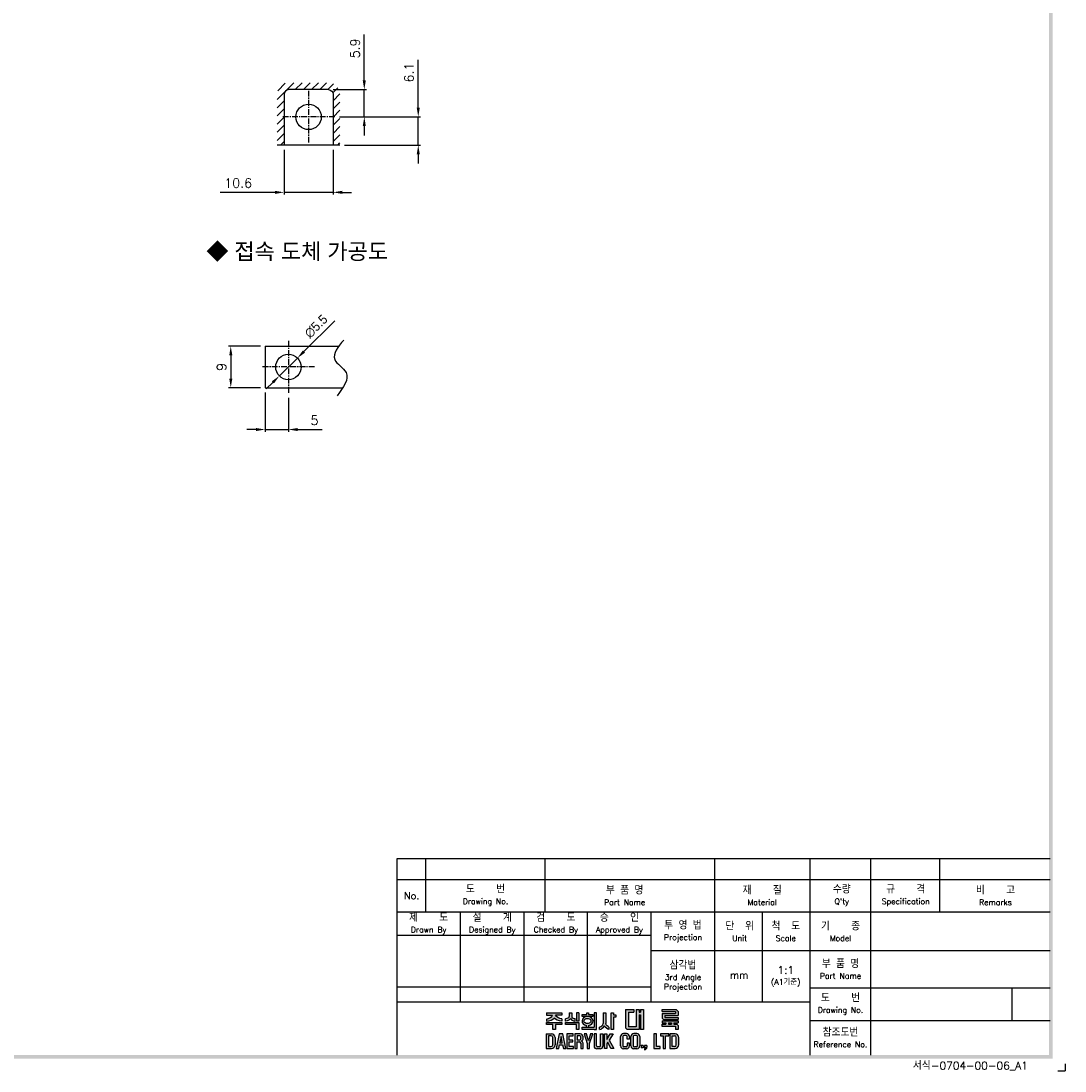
# Model space of a CAD drawing. Extents: x -417 to 828, y -1918 to 504.
# Tile 8 of 9: x 603 to 828, y 60 to 288. Entities that reach past the tile are written whole.
import ezdxf

# ---------------------------------------------------------------- set-up
doc = ezdxf.new("R2010")
doc.units = 0
doc.header["$MEASUREMENT"] = 0
doc.linetypes.add('CENTER', pattern=[2, 1.25, -0.25, 0.25, -0.25])
doc.layers.get('0').update_dxf_attribs({"linetype": 'CONTINUOUS'})
for name, color, linetype in [('1', 7, 'CONTINUOUS'), ('cen', 1, 'CENTER'), ('di', 3, 'CONTINUOUS'), ('DIM', 3, 'CONTINUOUS'), ('dimtaxt', 3, 'CONTINUOUS'), ('dwg', 7, 'CONTINUOUS'), ('text', 3, 'CONTINUOUS')]:
    doc.layers.add(name, color=color, linetype=linetype)
doc.styles.get("Standard").update_dxf_attribs({"font": 'romans.shx', "height": 2, "bigfont": 'hgs.shx'})
doc.dimstyles.get("Standard").update_dxf_attribs({"dimscale": 0, "dimtxt": 2, "dimasz": 2, "dimexe": 0.5, "dimexo": 0.5, "dimgap": 1, "dimtad": 1, "dimdsep": 46, "dimtxsty": 'Standard', "dimcen": 0, "dimclrd": 3, "dimclre": 3, "dimclrt": 3, "dimadec": 0, "dimazin": 2, "dimtp": 0.1, "dimtm": 0.1, "dimtfac": 1, "dimtmove": 0, "dimatfit": 3, "dimfxl": 0, "dimtolj": 1, "dimarcsym": 0})

# ---------------------------------------------------------------- blocks, each defined once
blk = doc.blocks.new('도면서식 A1')
at = {"layer": 'di', "insert": (780.92, -2.61), "char_height": 2.2, "width": 38.8706, "attachment_point": 4}
blk.add_mtext('서식-0704-00-06_A1', dxfattribs=at)
blk = doc.blocks.new('대륙')
at = {"layer": 'dimtaxt'}
h = blk.add_hatch(color=256, dxfattribs=at)
edge = h.paths.add_edge_path()
edge.add_line((51.99, 12.18), (47.65, 12.18))
edge.add_line((47.65, 12.18), (47.65, 11.59))
edge.add_line((47.65, 11.59), (49.36, 11.59))
edge.add_ellipse((47.48, 11.55), major_axis=(1.89, 0.39), ratio=0.576936, start_angle=268.0794, end_angle=342.4305, ccw=False)
edge.add_line((47.64, 10.44), (47.64, 9.87))
edge.add_ellipse((47.59, 11.36), major_axis=(2.46, 0), ratio=0.608939, start_angle=-88.7913, end_angle=-24.3158)
edge.add_ellipse((52.06, 11.36), major_axis=(-2.46, 0), ratio=0.608939, start_angle=384.3158, end_angle=448.3061)
edge.add_line((51.99, 9.87), (51.99, 10.51))
edge.add_ellipse((52.11, 11.62), major_axis=(-1.91, 0.31), ratio=0.577613, start_angle=17.5125, end_angle=91.8636, ccw=False)
edge.add_line((50.24, 11.59), (51.99, 11.59))
edge.add_line((51.99, 11.59), (51.99, 12.18))
h.paths.add_polyline_path([(52, 9.48), (47.64, 9.48), (47.64, 8.87), (49.46, 8.87), (49.46, 7.49), (50.19, 7.49), (50.19, 8.88), (52, 8.88)])
edge = h.paths.add_edge_path()
edge.add_arc((55.25, 11.18), 0.45, 180, 220.7047, ccw=False)
edge.add_line((54.8, 11.18), (54.8, 12.18))
edge.add_line((54.8, 12.18), (54.06, 12.18))
edge.add_line((54.06, 12.18), (54.06, 11.18))
edge.add_arc((53.61, 11.18), 0.45, 319.2953, 360, ccw=False)
edge.add_spline(control_points=[(53.95, 10.89), (53.94, 10.88), (53.93, 10.87), (53.83, 10.76), (53.7, 10.68), (53.03, 10.51)], knot_values=[3.761053, 3.761053, 3.761053, 3.761053, 3.807132, 3.807132, 4.298097, 4.298097, 4.298097, 4.298097], degree=3, periodic=0)
edge.add_line((53.03, 10.51), (53.03, 9.85))
edge.add_spline(control_points=[(53.03, 9.85), (53.05, 9.85), (53.06, 9.85), (53.74, 9.96), (53.94, 10.08), (54.15, 10.22), (54.2, 10.3), (54.43, 10.6)], knot_values=[3.495949, 3.495949, 3.495949, 3.495949, 3.524444, 3.524444, 4.06832, 4.06832, 4.379503, 4.379503, 4.379503, 4.379503], degree=3, periodic=0)
edge.add_spline(control_points=[(54.43, 10.6), (54.65, 10.3), (54.71, 10.22), (54.92, 10.08), (55.12, 9.96), (55.75, 9.88), (55.78, 9.87), (55.8, 9.86)], knot_values=[3.495949, 3.495949, 3.495949, 3.495949, 3.807132, 3.807132, 4.351008, 4.351008, 4.402945, 4.402945, 4.402945, 4.402945], degree=3, periodic=0)
edge.add_line((55.8, 9.86), (55.8, 10.59))
edge.add_spline(control_points=[(55.8, 10.59), (55.78, 10.59), (55.76, 10.6), (55.19, 10.66), (55.03, 10.75), (54.92, 10.87), (54.91, 10.88), (54.91, 10.89)], knot_values=[3.761053, 3.761053, 3.761053, 3.761053, 3.81299, 3.81299, 4.356866, 4.356866, 4.402945, 4.402945, 4.402945, 4.402945], degree=3, periodic=0)
h.paths.add_polyline_path([(56.82, 9.48), (53.03, 9.48), (53.03, 8.87), (56.1, 8.87), (56.1, 7.49), (56.82, 7.49)])
h.paths.add_polyline_path([(56.82, 12.19), (56.1, 12.19), (56.1, 9.87), (56.82, 9.87)])
h.paths.add_polyline_path([(60.76, 11.76), (59.58, 11.76), (59.58, 12.19), (59.05, 12.19), (59.05, 11.76), (57.74, 11.76), (57.74, 11.21), (60.76, 11.21)])
edge = h.paths.add_edge_path()
edge.add_ellipse((59.26, 9.92), major_axis=(-1.56, 0), ratio=0.830145, start_angle=101.7462, end_angle=265.4383)
edge.add_line((59.38, 11.21), (59.13, 11.21))
edge.add_ellipse((59.26, 9.92), major_axis=(1.56, 0), ratio=0.830145, start_angle=94.5617, end_angle=259.6787)
edge.add_line((58.98, 8.65), (58.98, 8.2))
edge.add_line((58.98, 8.2), (59.58, 8.2))
edge.add_line((59.58, 8.2), (59.58, 8.65))
edge = h.paths.add_edge_path(flags=16)
edge.add_spline(control_points=[(60.26, 9.92), (60.26, 10.03), (60.22, 10.15), (60.06, 10.37), (59.93, 10.48), (59.59, 10.63), (59.39, 10.66), (58.99, 10.64), (58.8, 10.59), (58.5, 10.41), (58.39, 10.3), (58.27, 10.07), (58.25, 9.96), (58.28, 9.73), (58.34, 9.62), (58.54, 9.4), (58.69, 9.3), (59.06, 9.19), (59.26, 9.17), (59.65, 9.23), (59.83, 9.31), (60.09, 9.5), (60.18, 9.62), (60.25, 9.8), (60.26, 9.86), (60.26, 9.92)], knot_values=[0, 0, 0, 0, 0.543876, 0.543876, 1.087752, 1.087752, 1.631628, 1.631628, 2.175504, 2.175504, 2.71938, 2.71938, 3.263256, 3.263256, 3.807132, 3.807132, 4.351008, 4.351008, 4.894884, 4.894884, 5.43876, 5.43876, 5.982636, 5.982636, 6.283185, 6.283185, 6.283185, 6.283185], degree=3, periodic=0)
for points in [[(61.83, 12.19), (61.11, 12.19), (61.11, 8.2), (57.74, 8.2), (57.74, 7.47), (61.11, 7.47), (61.83, 7.47)], [(70.89, 12.38), (72.38, 12.38), (72.38, 13.12), (70.01, 13.12), (70.01, 8), (70.53, 7.49), (73.84, 7.49), (73.84, 11.66), (74.29, 11.66), (74.29, 7.49), (75.14, 7.49), (75.14, 13.12), (74.29, 13.12), (74.29, 12.42), (73.84, 12.42), (73.84, 13.12), (73.01, 13.12), (73.01, 8.23), (70.89, 8.23)]]:
    blk.add_hatch(color=256, dxfattribs=at).paths.add_polyline_path(points)
h = blk.add_hatch(color=256, dxfattribs=at)
edge = h.paths.add_edge_path()
edge.add_line((64.41, 12.18), (63.7, 12.18))
edge.add_line((63.7, 12.18), (63.7, 9.23))
edge.add_ellipse((62.86, 9.12), major_axis=(0.66, 0.841), ratio=0.672815, start_angle=218.7862, end_angle=304.0863, ccw=False)
edge.add_line((62.7, 8.19), (62.7, 7.51))
edge.add_ellipse((63.11, 8.54), major_axis=(0.964, 0.919), ratio=0.540942, start_angle=220.7961, end_angle=301.7505)
edge.add_ellipse((64.93, 8.53), major_axis=(-0.866, 0.919), ratio=0.569913, start_angle=58.7442, end_angle=145.288)
edge.add_line((65.35, 7.49), (65.35, 8.17))
edge.add_ellipse((65.18, 9.26), major_axis=(-0.67, 1.07), ratio=0.576723, start_angle=74.3826, end_angle=142.9847, ccw=False)
edge.add_line((64.41, 9.18), (64.41, 12.18))
h.paths.add_polyline_path([(66.65, 10.99), (67.26, 10.99), (67.26, 11.63), (66.64, 11.63), (66.64, 12.18), (65.92, 12.18), (65.92, 7.49), (66.65, 7.49)])
h = blk.add_hatch(color=256, dxfattribs=at)
h.paths.add_polyline_path([(84.17, 12.56), (84.17, 11.99), (80.38, 11.99), (80.38, 10.74), (80.81, 10.32), (84.92, 10.32), (84.92, 10.92), (81.19, 10.92), (81.19, 11.44), (84.92, 11.44), (84.92, 12.6), (84.39, 13.12), (80.36, 13.12), (80.36, 12.56)])
h.paths.add_polyline_path([(83.7, 9.41), (84.92, 9.41), (84.92, 9.97), (80.36, 9.97), (80.36, 9.41), (81.48, 9.41), (81.48, 9.04), (80.35, 9.04), (80.35, 8.42), (84.18, 8.42), (84.18, 7.49), (84.92, 7.49), (84.92, 8.64), (84.52, 9.04), (83.7, 9.04)])
h.paths.add_polyline_path([(83, 9.41), (82.23, 9.41), (82.23, 9.04), (83, 9.04)], flags=17)
h = blk.add_hatch(color=256, dxfattribs=at)
h.paths.add_polyline_path([(47.58, 6.25), (47.58, 2.12), (49.06, 2.12, 0.414214), (50.06, 3.12), (50.06, 5.25, 0.414214), (49.06, 6.25)])
h.paths.add_polyline_path([(48.9, 5.73, -0.414214), (49.4, 5.23), (49.4, 3.16, -0.414214), (48.9, 2.66), (48.23, 2.66), (48.23, 5.73)], flags=16)
h.paths.add_polyline_path([(50.42, 2.11), (51.1, 2.11), (51.31, 3.17), (52.21, 3.17), (52.42, 2.11), (53.1, 2.11), (52.25, 6.23), (51.27, 6.23)])
h.paths.add_polyline_path([(51.77, 5.49), (52.09, 3.74), (51.43, 3.74)], flags=16)
h.paths.add_polyline_path([(53.4, 2.11), (55.25, 2.11), (55.25, 2.66), (54.07, 2.66), (54.07, 3.99), (55.15, 3.99), (55.15, 4.52), (54.06, 4.52), (54.06, 5.7), (55.21, 5.7), (55.21, 6.25), (53.4, 6.25)])
h.paths.add_polyline_path([(55.67, 2.12), (56.33, 2.12), (56.33, 4.05), (56.93, 4.05, -0.414214), (57.33, 3.65), (57.33, 2.12), (58.02, 2.12), (58.02, 3.65, 0.276846), (57.45, 4.24, 0.25864), (58.02, 4.77), (58.02, 5.43, 0.414214), (57.22, 6.23), (55.67, 6.23)])
h.paths.add_polyline_path([(56.33, 5.71), (57.04, 5.71, -0.414214), (57.34, 5.41), (57.34, 4.86, -0.414214), (57.04, 4.56), (56.33, 4.56)], flags=16)
h.paths.add_polyline_path([(59.2, 3.57), (59.2, 2.11), (59.85, 2.11), (59.85, 3.58), (60.8, 6.24), (60.13, 6.24), (59.53, 4.27), (58.97, 6.24), (58.28, 6.24)])
h.paths.add_polyline_path([(61.13, 2.78, 0.414214), (61.88, 2.03), (62.85, 2.03, 0.414214), (63.6, 2.78), (63.6, 6.24), (62.93, 6.24), (62.93, 2.84, -0.414214), (62.68, 2.59), (62.07, 2.59, -0.414214), (61.82, 2.84), (61.82, 6.24), (61.13, 6.24)])
h.paths.add_polyline_path([(64.11, 2.12), (64.77, 2.12), (64.77, 3.42), (64.98, 3.87), (65.9, 2.12), (66.68, 2.12), (65.38, 4.46), (66.48, 6.23), (65.69, 6.23), (64.76, 4.66), (64.76, 6.23), (64.11, 6.23)])
h.paths.add_polyline_path([(68.62, 2.84, 0.414214), (69.42, 2.04), (70.32, 2.04, 0.414214), (71.12, 2.84), (71.12, 3.62), (70.47, 3.62), (70.47, 2.85, -0.414214), (70.17, 2.55), (69.58, 2.55, -0.414214), (69.28, 2.85), (69.28, 5.49, -0.414214), (69.58, 5.79), (70.16, 5.79, -0.414214), (70.46, 5.49), (70.46, 4.76), (71.12, 4.76), (71.12, 5.52, 0.414214), (70.32, 6.32), (69.42, 6.32, 0.414214), (68.62, 5.52)])
h.paths.add_polyline_path([(71.57, 2.84, 0.414214), (72.37, 2.04), (73.25, 2.04, 0.414214), (74.05, 2.84), (74.05, 5.52, 0.414214), (73.25, 6.32), (72.37, 6.32, 0.414214), (71.57, 5.52)])
h.paths.add_polyline_path([(72.23, 5.5, -0.414214), (72.53, 5.8), (73.09, 5.8, -0.414214), (73.39, 5.5), (73.39, 2.85, -0.414214), (73.09, 2.55), (72.53, 2.55, -0.414214), (72.23, 2.85)], flags=16)
h.paths.add_polyline_path([(74.42, 2.34), (75.05, 2.34), (75.05, 2.98), (74.42, 2.98)])
h.paths.add_polyline_path([(75.76, 2.34, -0.316213), (75.39, 2.07), (75.39, 1.77, 0.409412), (76.08, 2.47), (76.08, 2.98), (75.39, 2.98), (75.39, 2.34)])
h.paths.add_polyline_path([(78.08, 2.12), (79.79, 2.12), (79.79, 2.67), (78.75, 2.67), (78.75, 6.24), (78.08, 6.24)])
h.paths.add_polyline_path([(80.68, 2.12), (81.35, 2.12), (81.35, 5.7), (82.27, 5.7), (82.27, 6.24), (79.92, 6.24), (79.92, 5.7), (80.68, 5.7)])
h.paths.add_polyline_path([(82.59, 2.13), (84.07, 2.13, 0.414214), (85.07, 3.13), (85.07, 5.24, 0.414214), (84.07, 6.24), (82.59, 6.24)])
h.paths.add_polyline_path([(83.24, 5.73), (83.9, 5.73, -0.414214), (84.4, 5.23), (84.4, 3.15, -0.414214), (83.9, 2.65), (83.24, 2.65)], flags=16)
for p, q in [((47.65, 12.18), (51.99, 12.18)), ((47.65, 12.18), (47.65, 11.59)), ((51.99, 12.18), (51.99, 11.59)), ((54.06, 12.18), (54.8, 12.18)), ((54.06, 12.18), (54.06, 11.18)), ((54.8, 12.18), (54.8, 11.18)), ((56.82, 12.19), (56.1, 12.19)), ((56.1, 12.19), (56.1, 9.87)), ((56.82, 12.19), (56.82, 9.87)), ((59.05, 11.76), (59.05, 12.19)), ((59.05, 12.19), (59.58, 12.19)), ((59.58, 12.19), (59.58, 11.76)), ((61.11, 12.19), (61.11, 8.2)), ((61.83, 12.19), (61.11, 12.19)), ((61.83, 7.47), (61.83, 12.19)), ((63.7, 12.18), (64.41, 12.18)), ((63.7, 12.18), (63.7, 9.23)), ((64.41, 12.18), (64.41, 9.18)), ((65.92, 7.49), (65.92, 12.18)), ((65.92, 12.18), (66.64, 12.18)), ((66.64, 12.18), (66.64, 11.63)), ((70.01, 13.12), (70.01, 8)), ((70.01, 13.12), (72.38, 13.12)), ((70.89, 12.38), (70.89, 8.23)), ((70.89, 12.38), (72.38, 12.38)), ((72.38, 13.12), (72.38, 12.38)), ((73.01, 13.12), (73.01, 8.23)), ((73.01, 13.12), (73.84, 13.12)), ((73.84, 13.12), (73.84, 12.42)), ((73.84, 12.42), (74.29, 12.42)), ((74.29, 13.12), (75.14, 13.12)), ((74.29, 13.12), (74.29, 12.42)), ((75.14, 13.12), (75.14, 7.49)), ((80.36, 13.12), (84.39, 13.12)), ((80.36, 12.56), (80.36, 13.12)), ((80.36, 12.56), (84.17, 12.56)), ((80.38, 11.99), (84.17, 11.99)), ((80.38, 11.99), (80.38, 10.74)), ((84.17, 12.56), (84.17, 11.99)), ((84.92, 12.6), (84.39, 13.12)), ((84.92, 12.6), (84.92, 11.44)), ((47.64, 10.44), (47.64, 9.87)), ((47.64, 9.48), (52, 9.48)), ((47.64, 8.87), (47.64, 9.48)), ((47.65, 11.59), (49.36, 11.59)), ((51.99, 11.59), (50.24, 11.59)), ((51.99, 10.51), (51.99, 9.87)), ((52, 9.48), (52, 8.88)), ((53.03, 9.85), (53.03, 10.51)), ((53.03, 9.48), (56.82, 9.48)), ((53.03, 8.87), (53.03, 9.48)), ((55.8, 9.86), (55.8, 10.59)), ((56.82, 9.87), (56.1, 9.87)), ((56.82, 9.48), (56.82, 7.49)), ((57.74, 11.76), (59.05, 11.76)), ((57.74, 11.21), (57.74, 11.76)), ((60.76, 11.21), (57.74, 11.21)), ((59.58, 11.76), (60.76, 11.76)), ((60.76, 11.76), (60.76, 11.21)), ((66.64, 11.63), (67.26, 11.63)), ((66.65, 10.99), (66.65, 7.49)), ((67.26, 10.99), (66.65, 10.99)), ((67.26, 11.63), (67.26, 10.99)), ((73.84, 11.66), (73.84, 7.49)), ((73.84, 11.66), (74.29, 11.66)), ((74.29, 11.66), (74.29, 7.49)), ((80.35, 9.04), (81.48, 9.04)), ((80.35, 9.04), (80.35, 8.42)), ((80.36, 9.97), (84.92, 9.97)), ((80.36, 9.97), (80.36, 9.41)), ((80.36, 9.41), (81.48, 9.41)), ((80.81, 10.32), (80.38, 10.74)), ((80.81, 10.32), (84.92, 10.32)), ((81.19, 11.44), (84.92, 11.44)), ((81.19, 11.44), (81.19, 10.92)), ((81.19, 10.92), (84.92, 10.92)), ((81.48, 9.41), (81.48, 9.04)), ((82.23, 9.41), (83, 9.41)), ((82.23, 9.41), (82.23, 9.04)), ((82.23, 9.04), (83, 9.04)), ((83, 9.41), (83, 9.04)), ((83.7, 9.41), (84.92, 9.41)), ((83.7, 9.41), (83.7, 9.04)), ((83.7, 9.04), (84.52, 9.04)), ((84.92, 8.64), (84.52, 9.04)), ((84.92, 10.92), (84.92, 10.32)), ((84.92, 9.97), (84.92, 9.41)), ((47.58, 6.25), (47.58, 2.12)), ((47.58, 6.25), (49.06, 6.25)), ((49.46, 8.87), (47.64, 8.87)), ((49.46, 7.49), (49.46, 8.87)), ((50.19, 7.49), (49.46, 7.49)), ((50.19, 8.88), (50.19, 7.49)), ((52, 8.88), (50.19, 8.88)), ((51.27, 6.23), (50.42, 2.11)), ((52.25, 6.23), (51.27, 6.23)), ((53.1, 2.11), (52.25, 6.23)), ((56.1, 8.87), (53.03, 8.87)), ((55.21, 6.25), (53.4, 6.25)), ((53.4, 6.25), (53.4, 2.11)), ((55.21, 5.7), (55.21, 6.25)), ((55.67, 6.23), (55.67, 2.12)), ((57.22, 6.23), (55.67, 6.23)), ((56.1, 7.49), (56.1, 8.87)), ((56.82, 7.49), (56.1, 7.49)), ((57.74, 8.2), (61.11, 8.2)), ((57.74, 7.47), (57.74, 8.2)), ((61.11, 7.47), (57.74, 7.47)), ((58.97, 6.24), (58.28, 6.24)), ((58.28, 6.24), (59.2, 3.57)), ((59.53, 4.27), (58.97, 6.24)), ((58.98, 8.2), (58.98, 8.65)), ((60.13, 6.24), (59.53, 4.27)), ((59.58, 8.65), (59.58, 8.2)), ((59.85, 3.58), (60.8, 6.24)), ((60.8, 6.24), (60.13, 6.24)), ((61.11, 7.47), (61.83, 7.47)), ((61.13, 6.24), (61.13, 2.78)), ((61.82, 6.24), (61.13, 6.24)), ((61.82, 2.84), (61.82, 6.24)), ((62.7, 7.51), (62.7, 8.19)), ((62.93, 2.84), (62.93, 6.24)), ((62.93, 6.24), (63.6, 6.24)), ((63.6, 6.24), (63.6, 2.78)), ((64.11, 2.12), (64.11, 6.23)), ((64.11, 6.23), (64.76, 6.23)), ((64.76, 4.66), (65.69, 6.23)), ((64.76, 6.23), (64.76, 4.66)), ((65.35, 7.49), (65.35, 8.17)), ((66.48, 6.23), (65.38, 4.46)), ((65.69, 6.23), (66.48, 6.23)), ((66.65, 7.49), (65.92, 7.49)), ((70.32, 6.32), (69.42, 6.32)), ((70.53, 7.49), (70.01, 8)), ((73.84, 7.49), (70.53, 7.49)), ((73.01, 8.23), (70.89, 8.23)), ((73.25, 6.32), (72.37, 6.32)), ((75.14, 7.49), (74.29, 7.49)), ((78.08, 6.24), (78.08, 2.12)), ((78.75, 6.24), (78.08, 6.24)), ((78.75, 2.67), (78.75, 6.24)), ((82.27, 6.24), (79.92, 6.24)), ((79.92, 6.24), (79.92, 5.7)), ((80.35, 8.42), (84.18, 8.42)), ((82.27, 5.7), (82.27, 6.24)), ((82.59, 6.24), (82.59, 2.13)), ((84.07, 6.24), (82.59, 6.24)), ((84.18, 8.42), (84.18, 7.49)), ((84.92, 7.49), (84.18, 7.49)), ((84.92, 8.64), (84.92, 7.49)), ((48.23, 5.73), (48.23, 2.66)), ((48.9, 5.73), (48.23, 5.73)), ((49.4, 3.16), (49.4, 5.23)), ((50.06, 5.25), (50.06, 3.12)), ((51.1, 2.11), (51.31, 3.17)), ((51.31, 3.17), (52.21, 3.17)), ((51.77, 5.49), (51.43, 3.74)), ((51.43, 3.74), (52.09, 3.74)), ((52.09, 3.74), (51.77, 5.49)), ((52.21, 3.17), (52.42, 2.11)), ((54.06, 5.7), (55.21, 5.7)), ((54.06, 4.52), (54.06, 5.7)), ((55.15, 4.52), (54.06, 4.52)), ((54.07, 3.99), (55.15, 3.99)), ((54.07, 2.66), (54.07, 3.99)), ((55.15, 3.99), (55.15, 4.52)), ((56.33, 5.71), (56.33, 4.56)), ((57.04, 5.71), (56.33, 5.71)), ((56.33, 4.56), (57.04, 4.56)), ((56.33, 2.12), (56.33, 4.05)), ((56.33, 4.05), (56.93, 4.05)), ((57.33, 3.65), (57.33, 2.12)), ((57.34, 4.86), (57.34, 5.41)), ((58.02, 4.77), (58.02, 5.43)), ((58.02, 2.12), (58.02, 3.65)), ((59.2, 3.57), (59.2, 2.11)), ((59.85, 2.11), (59.85, 3.58)), ((64.98, 3.87), (64.77, 3.42)), ((64.77, 3.42), (64.77, 2.12)), ((65.9, 2.12), (64.98, 3.87)), ((65.38, 4.46), (66.68, 2.12)), ((68.62, 2.84), (68.62, 5.52)), ((69.28, 5.49), (69.28, 2.85)), ((70.16, 5.79), (69.58, 5.79)), ((70.46, 4.76), (70.46, 5.49)), ((71.12, 4.76), (70.46, 4.76)), ((70.47, 3.62), (70.47, 2.85)), ((71.12, 3.62), (70.47, 3.62)), ((71.12, 5.52), (71.12, 4.76)), ((71.12, 2.84), (71.12, 3.62)), ((71.57, 2.84), (71.57, 5.52)), ((72.23, 5.5), (72.23, 2.85)), ((73.09, 5.8), (72.53, 5.8)), ((73.39, 2.85), (73.39, 5.5)), ((74.05, 5.52), (74.05, 2.84)), ((74.42, 2.98), (74.42, 2.34)), ((75.05, 2.98), (74.42, 2.98)), ((75.05, 2.98), (75.05, 2.34)), ((75.39, 2.98), (75.39, 2.34)), ((76.08, 2.98), (75.39, 2.98)), ((76.08, 2.98), (76.08, 2.47)), ((79.92, 5.7), (80.68, 5.7)), ((80.68, 5.7), (80.68, 2.12)), ((81.35, 2.12), (81.35, 5.7)), ((81.35, 5.7), (82.27, 5.7)), ((83.24, 2.65), (83.24, 5.73)), ((83.24, 5.73), (83.9, 5.73)), ((84.4, 3.15), (84.4, 5.23)), ((85.07, 3.13), (85.07, 5.24)), ((47.58, 2.12), (49.06, 2.12)), ((48.23, 2.66), (48.9, 2.66)), ((50.42, 2.11), (51.1, 2.11)), ((52.42, 2.11), (53.1, 2.11)), ((53.4, 2.11), (55.25, 2.11)), ((55.25, 2.66), (54.07, 2.66)), ((55.25, 2.11), (55.25, 2.66)), ((55.67, 2.12), (56.33, 2.12)), ((57.33, 2.12), (58.02, 2.12)), ((59.2, 2.11), (59.85, 2.11)), ((62.85, 2.03), (61.88, 2.03)), ((62.68, 2.59), (62.07, 2.59)), ((64.77, 2.12), (64.11, 2.12)), ((66.68, 2.12), (65.9, 2.12)), ((70.32, 2.04), (69.42, 2.04)), ((70.17, 2.55), (69.58, 2.55)), ((73.25, 2.04), (72.37, 2.04)), ((73.09, 2.55), (72.53, 2.55)), ((75.05, 2.34), (74.42, 2.34)), ((75.76, 2.34), (75.39, 2.34)), ((75.39, 2.07), (75.39, 1.77)), ((78.08, 2.12), (79.79, 2.12)), ((79.79, 2.67), (78.75, 2.67)), ((79.79, 2.12), (79.79, 2.67)), ((80.68, 2.12), (81.35, 2.12)), ((82.59, 2.13), (84.07, 2.13)), ((83.9, 2.65), (83.24, 2.65))]:
    blk.add_line(p, q, dxfattribs=at)
for centre, radius, start, end in [((53.61, 11.18), 0.45, 319.2953, 360), ((55.25, 11.18), 0.45, 180, 220.7047), ((49.06, 5.25), 1, 0, 90), ((57.22, 5.43), 0.8, 0, 90), ((69.42, 5.52), 0.8, 90, 180), ((70.32, 5.52), 0.8, 0, 90), ((72.37, 5.52), 0.8, 90, 180), ((73.25, 5.52), 0.8, 0, 90), ((84.07, 5.24), 1, 0, 90), ((48.9, 5.23), 0.5, 0, 90), ((48.9, 3.16), 0.5, 270, 0), ((49.06, 3.12), 1, 270, 0), ((57.22, 4.85), 0.8, 270, 270), ((56.93, 3.65), 0.4, 0, 90), ((57.04, 5.41), 0.3, 0, 90), ((57.04, 4.86), 0.3, 270, 0), ((57.26, 5.02), 0.8, 283.6828, 341.6876), ((57.24, 3.47), 0.8, 12.921, 74.819), ((69.58, 5.49), 0.3, 90, 180), ((70.16, 5.49), 0.3, 0, 90), ((72.53, 5.5), 0.3, 90, 180), ((73.09, 5.5), 0.3, 0, 90), ((83.9, 5.23), 0.5, 0, 90), ((83.9, 3.15), 0.5, 270, 0), ((84.07, 3.13), 1, 270, 0), ((61.88, 2.78), 0.75, 180, 270), ((62.07, 2.84), 0.25, 180, 270), ((62.68, 2.84), 0.25, 270, 0), ((62.85, 2.78), 0.75, 270, 0), ((69.42, 2.84), 0.8, 180, 270), ((69.58, 2.85), 0.3, 180, 270), ((70.17, 2.85), 0.3, 270, 0), ((70.32, 2.84), 0.8, 270, 0), ((72.37, 2.84), 0.8, 180, 270), ((72.53, 2.85), 0.3, 180, 270), ((73.09, 2.85), 0.3, 270, 0), ((73.25, 2.84), 0.8, 270, 0), ((75.38, 2.47), 0.7, 270.9408, 0), ((75.38, 2.47), 0.4, 271.6466, 341.8371)]:
    blk.add_arc(centre, radius, start, end, dxfattribs=at)
for centre, major_axis, ratio, start_param, end_param in [((47.48, 11.55), (1.89, 0.39), 0.576936, 4.678869, 5.97654), ((47.59, 11.36), (-2.46, 0), 0.608939, 1.591893, 2.717202), ((59.26, 9.92), (1.56, 0), 0.830145, 1.650413, 4.532248), ((59.26, 9.92), (-1.56, 0), 0.830145, 1.775806, 4.632772), ((62.86, 9.12), (0.66, 0.841), 0.672815, 3.81854, 5.307307), ((63.11, 8.54), (0.964, 0.919), 0.540942, 3.853619, 5.26654)]:
    blk.add_ellipse(centre, major_axis=major_axis, ratio=ratio, start_param=start_param, end_param=end_param, dxfattribs=at)
at = {"layer": 'dimtaxt', "extrusion": (0, 0, -1)}
for centre, major_axis, ratio, start_param, end_param in [((52.06, 11.36), (-2.46, 0), 0.608939, -1.541231, -0.42439), ((52.11, 11.62), (-1.91, 0.31), 0.577613, 4.679864, 5.977535), ((65.18, 9.26), (-0.67, 1.07), 0.576723, 3.787632, 4.984965), ((64.93, 8.53), (-0.866, 0.919), 0.569913, 3.747431, 5.257905)]:
    blk.add_ellipse(centre, major_axis=major_axis, ratio=ratio, start_param=start_param, end_param=end_param, dxfattribs=at)
at = {"layer": 'dimtaxt'}
for points, knots in [([(53.95, 10.89), (53.94, 10.88), (53.93, 10.87), (53.83, 10.76), (53.7, 10.68), (53.03, 10.51)], [3.7610527, 3.7610527, 3.7610527, 3.7610527, 3.8071317, 3.8071317, 4.2980967, 4.2980967, 4.2980967, 4.2980967]), ([(54.43, 10.6), (54.2, 10.3), (54.15, 10.22), (53.94, 10.08), (53.74, 9.96), (53.06, 9.85), (53.05, 9.85), (53.03, 9.85)], [3.4959493, 3.4959493, 3.4959493, 3.4959493, 3.8071317, 3.8071317, 4.3510077, 4.3510077, 4.3795026, 4.3795026, 4.3795026, 4.3795026]), ([(54.43, 10.6), (54.65, 10.3), (54.71, 10.22), (54.92, 10.08), (55.12, 9.96), (55.75, 9.88), (55.78, 9.87), (55.8, 9.86)], [3.4959493, 3.4959493, 3.4959493, 3.4959493, 3.8071317, 3.8071317, 4.3510077, 4.3510077, 4.4029453, 4.4029453, 4.4029453, 4.4029453]), ([(54.91, 10.89), (54.91, 10.88), (54.92, 10.87), (55.03, 10.75), (55.19, 10.66), (55.76, 10.6), (55.78, 10.59), (55.8, 10.59)], [3.7610527, 3.7610527, 3.7610527, 3.7610527, 3.8071317, 3.8071317, 4.3510077, 4.3510077, 4.4029453, 4.4029453, 4.4029453, 4.4029453]), ([(60.26, 9.92), (60.26, 10.03), (60.22, 10.15), (60.06, 10.37), (59.93, 10.48), (59.59, 10.63), (59.39, 10.66), (58.99, 10.64), (58.8, 10.59), (58.5, 10.41), (58.39, 10.3), (58.27, 10.07), (58.25, 9.96), (58.28, 9.73), (58.34, 9.62), (58.54, 9.4), (58.69, 9.3), (59.06, 9.19), (59.26, 9.17), (59.65, 9.23), (59.83, 9.31), (60.09, 9.5), (60.18, 9.62), (60.25, 9.8), (60.26, 9.86), (60.26, 9.92)], [0, 0, 0, 0, 0.543876, 0.543876, 1.087752, 1.087752, 1.631628, 1.631628, 2.175504, 2.175504, 2.71938, 2.71938, 3.263256, 3.263256, 3.807132, 3.807132, 4.351008, 4.351008, 4.894884, 4.894884, 5.43876, 5.43876, 5.982636, 5.982636, 6.283185, 6.283185, 6.283185, 6.283185])]:
    blk.add_open_spline(points, degree=3, knots=knots, dxfattribs=at)
blk = doc.blocks.new('*D1210')
at = {"color": 3, "lineweight": -2}
for p, q in [((654.4, 217.3), (647.43, 217.3)), ((647.93, 215.3), (647.93, 210.3)), ((654.4, 208.3), (647.43, 208.3))]:
    blk.add_line(p, q, dxfattribs=at)
at = {"color": 3}
for points in [[(647.6, 215.3), (648.27, 215.3), (647.93, 217.3)], [(647.6, 210.3), (648.27, 210.3), (647.93, 208.3)]]:
    blk.add_solid(points, dxfattribs=at)
at = {"color": 3, "insert": (645.93, 212.8), "char_height": 2, "attachment_point": 5, "rotation": 90}
blk.add_mtext('\\A1;9', dxfattribs=at)
blk = doc.blocks.new('*D1211')
at = {"color": 3, "lineweight": -2}
for p, q in [((663.77, 216.14), (670.45, 222.76)), ((658.45, 210.86), (662.35, 214.73)), ((657.03, 209.45), (655.6, 208.05))]:
    blk.add_line(p, q, dxfattribs=at)
at = {"color": 3}
for points in [[(663.54, 216.38), (664.01, 215.9), (662.35, 214.73)], [(656.79, 209.69), (657.26, 209.22), (658.45, 210.86)]]:
    blk.add_solid(points, dxfattribs=at)
at = {"color": 3, "insert": (666.4, 221.59), "char_height": 2, "attachment_point": 5, "rotation": 44.735}
blk.add_mtext('\\A1;{\\f@굴림|b0|i0|c129|p50;∅5.5}', dxfattribs=at)
blk = doc.blocks.new('*D1212')
at = {"color": 3, "lineweight": -2}
for p, q in [((655.4, 207.3), (655.4, 198.76)), ((660.4, 206.12), (660.4, 198.76)), ((653.4, 199.26), (651.4, 199.26)), ((655.4, 199.26), (660.4, 199.26)), ((662.4, 199.26), (667.73, 199.26))]:
    blk.add_line(p, q, dxfattribs=at)
at = {"color": 3}
for points in [[(653.4, 199.59), (653.4, 198.93), (655.4, 199.26)], [(662.4, 199.59), (662.4, 198.93), (660.4, 199.26)]]:
    blk.add_solid(points, dxfattribs=at)
at = {"color": 3, "insert": (666.07, 201.26), "char_height": 2, "attachment_point": 5}
blk.add_mtext('\\A1;5', dxfattribs=at)
blk = doc.blocks.new('*D1213')
at = {"color": 3, "lineweight": -2}
for p, q in [((688.51, 268.94), (688.51, 279.31)), ((671.45, 266.94), (689.01, 266.94)), ((688.51, 260.84), (688.51, 266.94)), ((672.57, 260.84), (689.01, 260.84)), ((688.51, 258.84), (688.51, 256.84))]:
    blk.add_line(p, q, dxfattribs=at)
at = {"color": 3}
for points in [[(688.18, 268.94), (688.84, 268.94), (688.51, 266.94)], [(688.18, 258.84), (688.84, 258.84), (688.51, 260.84)]]:
    blk.add_solid(points, dxfattribs=at)
at = {"color": 3, "insert": (686.51, 276.54), "char_height": 2, "attachment_point": 5, "rotation": 90}
blk.add_mtext('\\A1;6.1', dxfattribs=at)
blk = doc.blocks.new('*D1214')
at = {"color": 3, "lineweight": -2}
for p, q in [((676.83, 274.84), (676.83, 284.81)), ((670.07, 272.84), (677.33, 272.84)), ((676.83, 266.94), (676.83, 272.84)), ((671.45, 266.94), (677.33, 266.94)), ((676.83, 264.94), (676.83, 262.94))]:
    blk.add_line(p, q, dxfattribs=at)
at = {"color": 3}
for points in [[(676.49, 274.84), (677.16, 274.84), (676.83, 272.84)], [(676.49, 264.94), (677.16, 264.94), (676.83, 266.94)]]:
    blk.add_solid(points, dxfattribs=at)
at = {"color": 3, "insert": (674.83, 281.77), "char_height": 2, "attachment_point": 5, "rotation": 90}
blk.add_mtext('\\A1;5.9', dxfattribs=at)
blk = doc.blocks.new('*D1215')
at = {"color": 3, "lineweight": -2}
for p, q in [((659.47, 259.84), (659.47, 250.11)), ((670.07, 259.84), (670.07, 250.11)), ((657.47, 250.61), (645.63, 250.61)), ((670.07, 250.61), (659.47, 250.61)), ((672.07, 250.61), (674.07, 250.61))]:
    blk.add_line(p, q, dxfattribs=at)
at = {"color": 3}
for points in [[(657.47, 250.94), (657.47, 250.27), (659.47, 250.61)], [(672.07, 250.94), (672.07, 250.27), (670.07, 250.61)]]:
    blk.add_solid(points, dxfattribs=at)
at = {"color": 3, "insert": (649.53, 252.61), "char_height": 2, "attachment_point": 5}
blk.add_mtext('\\A1;10.6', dxfattribs=at)

msp = doc.modelspace()

# ---------------------------------------------------------------- hatches: boundary and pattern name
at = {"layer": 'DIM'}
h = msp.add_hatch(dxfattribs=at)
h.set_pattern_fill('ANSI31', color=256, scale=10, style=0)
h.set_pattern_definition([(45, (349.7782, 179.9489), (-0.8838835, 0.8838835), [])])
h.paths.add_polyline_path([(659.47, 271.84, -0.414214), (660.47, 272.84), (669.07, 272.84, -0.414214), (670.07, 271.84), (670.07, 260.84), (671.57, 260.84), (671.57, 265.24), (671.57, 269.84), (671.57, 271.84, 0.414214), (669.07, 274.34), (660.47, 274.34, 0.414214), (657.97, 271.84), (657.97, 260.84), (659.47, 260.84)])

# ---------------------------------------------------------------- linework, layer by layer
for p, q in [((670.07, 271.84), (670.07, 260.84)), ((655.4, 217.3), (655.4, 208.3)), ((655.4, 217.3), (671.31, 217.3)), ((655.4, 208.3), (672.16, 208.3))]:
    msp.add_line(p, q)
for centre in [(664.77, 266.94), (660.4, 212.8)]:
    msp.add_circle(centre, 2.75)
msp.add_spline([(672.38, 218.64), (670.42, 214.45), (672.88, 211.61), (670.93, 206.58)], degree=3)
at = {"layer": '1'}
for p, q in [((669.07, 272.84), (660.47, 272.84)), ((659.47, 271.84), (659.47, 260.84)), ((671.57, 260.84), (657.97, 260.84))]:
    msp.add_line(p, q, dxfattribs=at)
msp.add_arc((660.47, 271.84), 1, 90, 180, dxfattribs=at)
at = {"layer": '1', "extrusion": (0, 0, -1)}
msp.add_arc((-669.07, 271.84), 1, 90, 180, dxfattribs=at)
at = {"layer": 'cen'}
for p, q in [((664.77, 272.62), (664.77, 261.27)), ((670.45, 266.94), (659.1, 266.94)), ((660.4, 218.47), (660.4, 207.12)), ((666.07, 212.8), (654.72, 212.8))]:
    msp.add_line(p, q, dxfattribs=at)
at = {"layer": 'di'}
for p in [(828.48, 61.91), (826.95, 60.38)]:
    msp.add_line(p, (828.48, 60.38), dxfattribs=at)
at = {"layer": 'dimtaxt'}
for p, q in [((825.29, 106.32), (683.88, 106.32)), ((683.88, 106.32), (683.88, 63.82)), ((690.17, 94.84), (690.17, 106.31)), ((715.98, 94.86), (715.98, 106.32)), ((752.68, 94.86), (752.68, 106.32)), ((773.31, 94.86), (773.31, 106.32)), ((786.46, 94.86), (786.46, 106.32)), ((801.39, 94.86), (801.39, 106.32)), ((825.29, 101.74), (683.88, 101.74)), ((697.64, 75.27), (697.64, 94.73)), ((711.4, 75.27), (711.4, 94.73)), ((725.16, 75.27), (725.16, 94.73)), ((738.92, 75.27), (738.92, 94.73)), ((752.68, 75.27), (752.68, 94.73)), ((763, 75.27), (763, 94.73)), ((773.31, 63.79), (773.31, 94.73)), ((786.46, 63.79), (786.46, 94.73)), ((738.92, 89.74), (683.91, 89.74)), ((825.29, 86.42), (738.92, 86.42)), ((738.92, 78.5), (683.93, 78.5)), ((825.29, 78.32), (773.31, 78.32)), ((817.03, 71.25), (817.03, 78.32)), ((773.31, 75.27), (683.88, 75.27)), ((825.29, 71.25), (773.31, 71.25))]:
    msp.add_line(p, q, dxfattribs=at)
at = {"layer": 'dwg'}
msp.add_line((825.29, 94.73), (683.88, 94.73), dxfattribs=at)
for points in [[(825.8, 501.82), (825.04, 501.05), (825.8, 63.05), (825.04, 63.82)], [(684.01, 94.84), (684.01, 94.61), (825.1, 94.84), (825.1, 94.61)], [(825.8, 63.05), (825.04, 63.82), (202.05, 63.05), (202.82, 63.82)]]:
    msp.add_trace(points, dxfattribs=at)

# ---------------------------------------------------------------- block references
at = {"layer": 'di', "xscale": 0.7644, "yscale": 0.7644, "zscale": 0.7644}
msp.add_blockref('대륙', (679.84, 63.63), dxfattribs=at)
at = {"layer": 'dwg', "xscale": 0.7644, "yscale": 0.7644, "zscale": 0.7644}
msp.add_blockref('도면서식 A1', (198.61, 63.44), dxfattribs=at)

# ---------------------------------------------------------------- texts
at = {"layer": 'di', "attachment_point": 5}
for s, insert, char_height, width in [('{\\H1.1x;도    번\\P\\H0.72727x;Drawing No.}', (703.07, 98.32), 1.5288, 25.8195), ('{\\H1.1x;부 품 명\\P\\H0.72727x;Part Name}', (733.18, 98.3), 1.5288, 34.398), ('{\\H1.1x;재    질\\P\\H0.72727x;Material}', (762.94, 98.3), 1.5288, 21.0523), ("{\\H1.1x;수량\\P\\H0.72727x;Q'ty}", (780.17, 98.3), 1.5288, 7.2305), ('{\\H1.1x;규    격\\P\\H0.72727x;Specification}', (794.01, 98.3), 1.5288, 20.6388), ('{\\H1.1x;비    고\\P\\H0.72727x;Remarks}', (813.43, 98.3), 1.5288, 29.8116), ('No.', (687.09, 98.32), 1.529, 6.1596), ('{\\H1.1x;제    도\\P\\H0.72727x;Drawn By}', (690.76, 92.18), 1.5288, 13.7592), ('{\\H1.1x;설    계}\\P{\\H0.8x;Designed By}', (704.52, 92.18), 1.5288, 13.7592), ('{\\H1.1x;검    도\\P\\H0.72727x;Checked By}', (718.28, 92.18), 1.5288, 13.7592), ('승    인\\P{\\H0.72727x;Approved By}', (732.04, 92.18), 1.6817, 13.7592), ('투 영 법\\P{\\H0.72727x;Projection}', (745.8, 90.52), 1.6817, 13.7592), ('{\\H1.1x;단  위}\\P{\\H0.8x;Unit}', (758.07, 90.52), 1.5288, 12.2304), ('{\\H1.1x;척  도\\P\\H0.72727x;Scale}', (768.04, 90.52), 1.5288, 12.2304), ('기    종\\P{\\H0.72727x;Model}', (779.89, 90.52), 1.6817, 13.141), ('부 품 명\\P{\\H0.72727x;Part Name}', (779.89, 82.37), 1.6817, 13.141), ('{\\H1.1x;삼각법\\H0.45455x;\\P\\H1.6x;3rd Angle\\PProjection}', (745.8, 80.85), 1.5288, 13.7592), ('도    번\\P{\\H0.72727x;Drawing No.}', (779.89, 74.79), 1.6817, 13.141), ('참조도번\\P{\\H0.72727x;Reference No.}', (779.89, 67.54), 1.6817, 13.141)]:
    msp.add_mtext(s, dxfattribs=dict(at, insert=insert, char_height=char_height, width=width))
at = {"layer": 'dimtaxt'}
msp.add_text('mm', height=1.529, dxfattribs=at).set_placement((755.99, 80.36))
at = {"layer": 'dimtaxt', "insert": (768.04, 80.85), "char_height": 1.6817, "width": 12.2304, "attachment_point": 5}
msp.add_mtext('1:1\\P{\\H0.72727x;(A1기준)}', dxfattribs=at)
at = {"layer": 'text', "insert": (642.66, 239.58), "char_height": 3.5, "width": 173.3323, "attachment_point": 1}
msp.add_mtext('{\\f굴림|b0|i0|c129|p50;◆ 접속 도체 가공도}', dxfattribs=at)

# ---------------------------------------------------------------- dimensions: what is measured, and where the dimension line sits
for base, p1, p2, picture, middle in [((676.83, 272.84), (670.45, 266.94), (669.07, 272.84), '*D1214', (676.83, 281.77)), ((688.51, 266.94), (671.57, 260.84), (670.45, 266.94), '*D1213', (688.51, 276.54))]:
    dim = msp.add_linear_dim(base=base, p1=p1, p2=p2, angle=90, dimstyle='Standard', override={"dimscale": 1, "dimexo": 1, "dimdec": 1, "dimtp": 0.8, "dimtfac": 0.5, "dimtdec": 1, "dimatfit": 0})
    dim.commit()
    dim.dimension.update_dxf_attribs({"geometry": picture, "text_midpoint": middle, "dimtype": 160})
dim = msp.add_linear_dim(base=(670.07, 250.61), p1=(659.47, 260.84), p2=(670.07, 260.84), dimstyle='Standard', override={"dimscale": 1, "dimexo": 1, "dimdec": 1, "dimtp": 0.8, "dimtfac": 0.5, "dimtdec": 1, "dimatfit": 0})
dim.commit()
dim.dimension.update_dxf_attribs({"geometry": '*D1215', "text_midpoint": (649.53, 250.61), "dimtype": 160})
dim = msp.add_diameter_dim_2p(p1=(658.45, 210.86), p2=(662.35, 214.73), text='{\\f@굴림|b0|i0|c129|p50;<>}', dimstyle='Standard', override={"dimscale": 1, "dimexo": 1, "dimdec": 1, "dimtp": 0.8, "dimtfac": 0.5, "dimtdec": 1, "dimatfit": 0})
dim.commit()
dim.dimension.update_dxf_attribs({"geometry": '*D1211', "text_midpoint": (666.4, 221.59)})
dim = msp.add_linear_dim(base=(647.93, 208.3), p1=(655.4, 217.3), p2=(655.4, 208.3), angle=90, dimstyle='Standard', override={"dimscale": 1, "dimexo": 1, "dimdec": 1, "dimtp": 0.8, "dimtfac": 0.5, "dimtdec": 1, "dimatfit": 0})
dim.commit()
dim.dimension.update_dxf_attribs({"geometry": '*D1210', "text_midpoint": (645.93, 212.8)})
dim = msp.add_linear_dim(base=(660.4, 199.26), p1=(655.4, 208.3), p2=(660.4, 207.12), dimstyle='Standard', override={"dimscale": 1, "dimexo": 1, "dimdec": 1, "dimtp": 0.8, "dimtfac": 0.5, "dimtdec": 1, "dimatfit": 0})
dim.commit()
dim.dimension.update_dxf_attribs({"geometry": '*D1212', "text_midpoint": (666.07, 201.26)})

doc.saveas('drawing.dxf')
